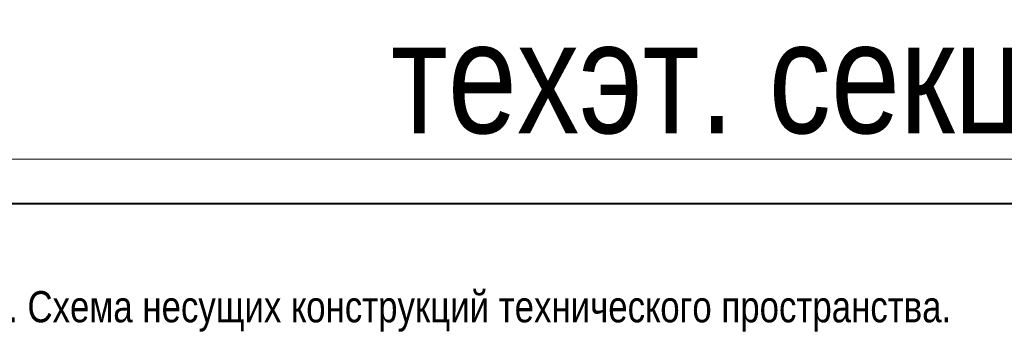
# Model space of a CAD drawing. Extents: x -8631841 to -8525813, y 4017860 to 4564755.
# Tile 18 of 112: x -8601005 to -8578889, y 4153717 to 4160727. Entities that reach past the tile are written whole.
import ezdxf

# ---------------------------------------------------------------- set-up
doc = ezdxf.new("R2010")
doc.units = 0
doc.header["$LTSCALE"] = 1000
doc.header["$MEASUREMENT"] = 0
for name, color, linetype, lineweight in [('СК-200-Р(амка)', 7, 'Continuous', 40), ('СК-210-Р-РАМКА ЛИНИИ ТОНКИЕ', 7, 'Continuous', 15), ('СК-220-Р-РАМКА ТЕКСТ', 7, 'Continuous', 15)]:
    doc.layers.add(name, color=color, linetype=linetype, lineweight=lineweight)
doc.styles.add('RUSS', font='arial.ttf', dxfattribs={"width": 0.8})

msp = doc.modelspace()

# ---------------------------------------------------------------- linework, layer by layer
at = {"layer": 'СК-200-Р(амка)'}
msp.add_line((-8529183.8, 4156599.2), (-8608183.8, 4156599.2), dxfattribs=at)
at = {"layer": 'СК-210-Р-РАМКА ЛИНИИ ТОНКИЕ'}
msp.add_line((-8612183.8, 4157599.2), (-8528183.8, 4157599.2), dxfattribs=at)

# ---------------------------------------------------------------- texts
at = {"layer": 'СК-220-Р-РАМКА ТЕКСТ', "color": 7, "style": 'RUSS', "width": 0.8}
for s, height, p in [('техэт. секция 1,   20эт.секция 2', 2500, (-8592668.3, 4158182.4)), ('Cекция 1. Схема несущих конструкций технического пространства.', 700, (-8604568.5, 4153940.6))]:
    msp.add_text(s, height=height, dxfattribs=at).set_placement(p)

doc.saveas('drawing.dxf')
